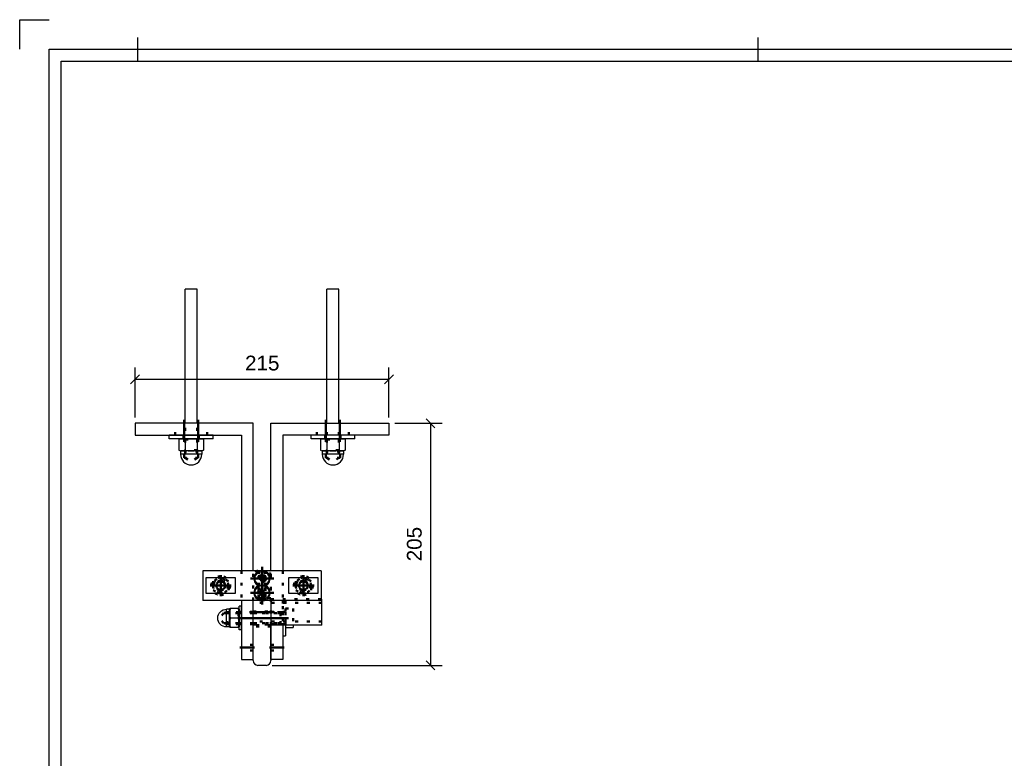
# Model space of a CAD drawing. Header units: millimetres. Extents: x -8 to 412, y -361 to -64.
# Tile 3 of 5: x -8 to 159, y -189 to -64. Entities that reach past the tile are written whole.
import ezdxf

# ---------------------------------------------------------------- set-up
doc = ezdxf.new("R2010")
doc.units = ezdxf.units.MM
doc.linetypes.add('DOT', pattern=[2, 0.5, -1.5])
doc.linetypes.add('STRICHPUNKT2', pattern=[18.5, 10, -4, 0.5, -4])
doc.layers.get('0').update_dxf_attribs({"linetype": 'CONTINUOUS'})
for name, color, linetype in [('DIM49', 4, 'CONTINUOUS'), ('LE_GREEN', 3, 'CONTINUOUS'), ('LE_RED', 1, 'CONTINUOUS'), ('TXT_DIM49', 2, 'CONTINUOUS')]:
    doc.layers.add(name, color=color, linetype=linetype)
doc.layers.add('LE_ALL', color=7, linetype='CONTINUOUS', lineweight=50)
doc.styles.add('ARIAL', font='arial.ttf')

# ---------------------------------------------------------------- blocks, each defined once
blk = doc.blocks.new('DINA3_00002', base_point=(405.05, -353.59))
for p, q in [((12.05, -70.59), (12.05, -66.59)), ((117.05, -66.59), (117.05, -70.59)), ((-0.95, -353.59), (-0.95, -70.59)), ((-0.95, -70.59), (405.05, -70.59))]:
    blk.add_line(p, q)
for points in [[(-7.95, -68.59), (-7.95, -63.59), (-2.95, -63.59)], [(-2.95, -355.59), (-2.95, -68.59), (407.05, -68.59)]]:
    blk.add_lwpolyline(points)
blk = doc.blocks.new('_ZBL0011_00001')
blk.add_blockref('DINA3_00002', (405.05, -353.59))
blk = doc.blocks.new('BALUSTER PROFIEL 80X15 R4_00101', base_point=(32.49, -161.55))
for p, q in [((31.59, -172.15), (31.59, -161.95)), ((34.59, -161.95), (34.59, -172.15)), ((33.79, -172.95), (32.39, -172.95))]:
    blk.add_line(p, q)
blk.add_lwpolyline([(34.59, -161.95), (31.59, -161.95)])
for centre, start, end in [((32.39, -172.15), 180, -90), ((33.79, -172.15), -90, 0)]:
    blk.add_arc(centre, 0.8, start, end)
at = {"layer": 'LE_ALL', "color": 3, "linetype": 'DOT'}
for p, q in [((32.49, -156.95), (32.49, -161.55)), ((33.69, -156.95), (33.69, -161.55)), ((32.49, -161.55), (31.59, -161.55)), ((33.67, -161.55), (33.25, -161.62)), ((34.59, -161.55), (33.69, -161.55)), ((31.59, -163.85), (34.59, -163.85)), ((31.59, -166.05), (34.59, -166.05)), ((34.59, -166.35), (31.59, -166.35))]:
    blk.add_line(p, q, dxfattribs=at)
blk.add_lwpolyline([(31.59, -161.95), (31.59, -157.75, -0.414214), (32.39, -156.95)], format="xyb", dxfattribs=at)
for points in [[(34.59, -157.75), (34.59, -161.95)], [(32.49, -161.55), (32.61, -161.57), (32.74, -161.6), (32.98, -161.62), (33.25, -161.62)]]:
    blk.add_lwpolyline(points, dxfattribs=at)
for centre, radius, start, end in [((33.09, -158.25), 0.6, 74.9299, -15.0701), ((33.79, -157.75), 0.8, 0, 90), ((33.09, -160.65), 0.6, 74.9299, -15.0701)]:
    blk.add_arc(centre, radius, start, end, dxfattribs=at)
blk = doc.blocks.new('_00103', base_point=(35.19, -163.95))
at = {"layer": 'LE_ALL', "color": 1, "linetype": 'STRICHPUNKT2'}
for p, q in [((33.09, -156.65), (33.09, -161.85)), ((33.09, -158.25), (32.19, -158.25)), ((33.09, -158.25), (33.09, -157.35)), ((33.09, -158.25), (33.99, -158.25)), ((33.09, -158.25), (33.09, -159.15)), ((33.09, -160.65), (33.09, -159.75)), ((33.09, -160.65), (32.19, -160.65)), ((33.09, -160.65), (33.99, -160.65)), ((33.09, -160.65), (33.09, -161.55)), ((35.19, -163.95), (30.99, -163.95)), ((35.14, -164.95), (31.04, -164.95)), ((35.14, -164.95), (31.04, -164.95)), ((35.14, -164.95), (31.04, -164.95)), ((35.14, -164.95), (31.04, -164.95))]:
    blk.add_line(p, q, dxfattribs=at)
blk = doc.blocks.new('_00102')
blk.add_blockref('_00103', (35.19, -163.95))
blk = doc.blocks.new('DIN 13-M6_00105', base_point=(33.59, -156.95))
at = {"layer": 'LE_ALL', "color": 3, "linetype": 'DOT'}
for p, q in [((32.49, -156.95), (32.49, -161.55)), ((32.59, -156.95), (32.59, -161.55)), ((33.59, -156.95), (33.59, -161.55)), ((33.69, -156.95), (33.69, -161.55)), ((33.67, -161.55), (33.25, -161.62))]:
    blk.add_line(p, q, dxfattribs=at)
for points in [[(32.49, -161.55), (32.53, -161.55), (32.64, -161.58), (32.76, -161.6), (32.99, -161.62), (33.25, -161.62)], [(32.59, -161.55), (32.63, -161.55), (32.76, -161.58), (32.87, -161.59), (33.11, -161.6), (33.44, -161.57), (33.59, -161.55)], [(33.59, -161.55), (33.56, -161.55), (33.43, -161.58), (33.31, -161.59), (33.08, -161.6), (32.74, -161.57), (32.59, -161.55)]]:
    blk.add_lwpolyline(points, dxfattribs=at)
blk = doc.blocks.new('DIN 13-M6_00104')
blk.add_blockref('DIN 13-M6_00105', (33.59, -156.95))
blk = doc.blocks.new('DIN 76-M6_00107', base_point=(33.59, -158.25))
at = {"layer": 'LE_ALL', "color": 3, "linetype": 'DOT'}
for centre in [(33.09, -158.25), (33.09, -160.65)]:
    blk.add_circle(centre, 0.5, dxfattribs=at)
for centre in [(33.09, -158.25), (33.09, -160.65)]:
    blk.add_arc(centre, 0.6, 74.9299, -15.0701, dxfattribs=at)
blk = doc.blocks.new('DIN 76-M6_00106')
blk.add_blockref('DIN 76-M6_00107', (33.59, -158.25))
blk = doc.blocks.new('BALUSTER PROFIEL 80X15 R4_00100')
for name, p in [('_00102', (0, 0)), ('BALUSTER PROFIEL 80X15 R4_00101', (32.49, -161.55)), ('DIN 13-M6_00104', (0, 0)), ('DIN 76-M6_00106', (0, 0))]:
    blk.add_blockref(name, p)
blk = doc.blocks.new('_D1', base_point=(30.21, -123))
at = {"layer": 'DIM49', "color": 1}
for p, q in [((11.59, -130.95), (11.59, -122.5)), ((54.59, -130.95), (54.59, -122.5)), ((12.34, -123.75), (10.84, -125.25)), ((11.59, -124.5), (54.59, -124.5)), ((53.84, -125.25), (55.34, -123.75))]:
    blk.add_line(p, q, dxfattribs=at)
at = {"layer": 'TXT_DIM49', "style": 'ARIAL'}
blk.add_text('215', height=2.5, dxfattribs=at).set_placement((30.21, -123))
blk = doc.blocks.new('Hoeklijn 200x100x10_00109', base_point=(22.29, -133.95))
for p, q in [((31.59, -156.95), (31.59, -131.95)), ((29.59, -161.95), (29.59, -171.95)), ((29.59, -171.95), (31.59, -171.95))]:
    blk.add_line(p, q)
for points in [[(31.59, -131.95), (11.59, -131.95), (11.59, -133.95), (29.59, -133.95)], [(29.59, -133.95), (29.59, -156.95)], [(31.59, -171.95), (31.59, -161.95)]]:
    blk.add_lwpolyline(points)
at = {"layer": 'LE_ALL', "color": 3, "linetype": 'DOT'}
for p, q in [((18.39, -133.95), (18.39, -131.95)), ((19.89, -131.95), (19.89, -133.95)), ((22.29, -133.95), (22.29, -131.95)), ((23.79, -133.95), (23.79, -131.95)), ((29.59, -156.95), (29.59, -161.95)), ((31.59, -161.95), (31.59, -156.95)), ((31.59, -163.9), (29.59, -163.9)), ((31.59, -166), (29.59, -166)), ((31.59, -169.45), (29.59, -169.45)), ((31.59, -170.45), (29.59, -170.45))]:
    blk.add_line(p, q, dxfattribs=at)
blk.add_blockref('_D1', (30.21, -123))
blk = doc.blocks.new('_00111', base_point=(22.29, -134.55))
at = {"layer": 'LE_ALL', "color": 1, "linetype": 'STRICHPUNKT2'}
for p, q in [((19.89, -134.55), (19.89, -131.35)), ((22.29, -134.55), (22.29, -131.35)), ((32.12, -164.95), (29.07, -164.95)), ((32.12, -164.95), (29.07, -164.95)), ((31.84, -169.95), (29.34, -169.95))]:
    blk.add_line(p, q, dxfattribs=at)
blk = doc.blocks.new('_00110')
blk.add_blockref('_00111', (22.29, -134.55))
blk = doc.blocks.new('Hoeklijn 200x100x10_00108')
for name, p in [('Hoeklijn 200x100x10_00109', (22.29, -133.95)), ('_00110', (0, 0))]:
    blk.add_blockref(name, p)
blk = doc.blocks.new('_D2', base_point=(60.12, -155.33))
at = {"layer": 'DIM49', "color": 1}
for p, q in [((62.37, -132.7), (60.87, -131.2)), ((55.59, -131.95), (63.62, -131.95)), ((61.62, -131.95), (61.62, -172.95)), ((34.79, -172.95), (63.62, -172.95)), ((60.87, -172.2), (62.37, -173.7))]:
    blk.add_line(p, q, dxfattribs=at)
at = {"layer": 'TXT_DIM49', "style": 'ARIAL'}
blk.add_text('205', height=2.5, rotation=90.0002, dxfattribs=at).set_placement((60.12, -155.33))
blk = doc.blocks.new('Hoeklijn 200x100x10_00113', base_point=(43.89, -131.95))
for p, q in [((34.59, -156.95), (34.59, -131.95)), ((36.59, -166.15), (36.59, -171.95)), ((36.59, -171.95), (34.59, -171.95))]:
    blk.add_line(p, q)
for points in [[(34.59, -131.95), (54.59, -131.95), (54.59, -133.95), (36.59, -133.95)], [(36.59, -133.95), (36.59, -156.95)], [(34.59, -171.95), (34.59, -166.15)]]:
    blk.add_lwpolyline(points)
at = {"layer": 'LE_ALL', "color": 3, "linetype": 'DOT'}
for p, q in [((42.39, -133.95), (42.39, -131.95)), ((43.89, -131.95), (43.89, -133.95)), ((46.29, -131.95), (46.29, -133.95)), ((47.79, -133.95), (47.79, -131.95)), ((34.59, -166.15), (34.59, -156.95)), ((36.59, -156.95), (36.59, -166.15)), ((34.59, -163.9), (36.59, -163.9)), ((34.59, -166), (36.59, -166)), ((34.59, -169.45), (36.59, -169.45)), ((34.59, -170.45), (36.59, -170.45))]:
    blk.add_line(p, q, dxfattribs=at)
blk.add_blockref('_D2', (60.12, -155.33))
blk = doc.blocks.new('_00115', base_point=(43.89, -134.55))
at = {"layer": 'LE_ALL', "color": 1, "linetype": 'STRICHPUNKT2'}
for p, q in [((43.89, -134.55), (43.89, -131.35)), ((46.29, -134.55), (46.29, -131.35)), ((34.07, -164.95), (37.12, -164.95)), ((34.07, -164.95), (37.12, -164.95)), ((34.34, -169.95), (36.84, -169.95))]:
    blk.add_line(p, q, dxfattribs=at)
blk = doc.blocks.new('_00114')
blk.add_blockref('_00115', (43.89, -134.55))
blk = doc.blocks.new('Hoeklijn 200x100x10_00112')
for name, p in [('_00114', (0, 0)), ('Hoeklijn 200x100x10_00113', (43.89, -131.95))]:
    blk.add_blockref(name, p)
blk = doc.blocks.new('Precisie buis 22x3_00117', base_point=(43.19, -162.35))
for p, q in [((43.19, -161.75), (43.09, -161.75)), ((43.19, -166.15), (43.19, -161.75)), ((43.19, -166.15), (34.59, -166.15))]:
    blk.add_line(p, q)
at = {"layer": 'LE_ALL', "color": 3, "linetype": 'DOT'}
for p, q in [((43.09, -161.75), (31.59, -161.75)), ((43.19, -162.35), (31.59, -162.35)), ((43.19, -165.55), (31.59, -165.55)), ((34.59, -166.15), (31.59, -166.15))]:
    blk.add_line(p, q, dxfattribs=at)
blk = doc.blocks.new('Precisie buis 22x3_00116')
blk.add_blockref('Precisie buis 22x3_00117', (43.19, -162.35))
blk = doc.blocks.new('153.1.100 100 x 5 50 x 47 PM6_00119', base_point=(26.09, -158.25))
for p, q in [((23.09, -156.95), (23.09, -161.95)), ((32.66, -156.95), (23.09, -156.95)), ((43.09, -156.95), (33.52, -156.95)), ((43.09, -156.95), (43.09, -161.95)), ((32.66, -161.95), (23.09, -161.95))]:
    blk.add_line(p, q)
for points in [[(33.52, -156.95), (32.66, -156.95, 0.654123), (32.43, -159.45), (33.75, -159.45)], [(43.09, -161.95), (33.52, -161.95, 0.654123), (33.75, -159.45, 0.654123), (33.52, -156.95)], [(32.43, -159.45, 0.654123), (32.66, -161.95), (33.52, -161.95)]]:
    blk.add_lwpolyline(points, format="xyb")
at = {"layer": 'LE_ALL', "color": 3, "linetype": 'DOT'}
for centre, radius in [((26.09, -159.45), 1.2), ((33.09, -158.25), 0.66), ((40.09, -159.45), 1.2), ((33.09, -160.65), 0.66)]:
    blk.add_circle(centre, radius, dxfattribs=at)
blk = doc.blocks.new('_00121', base_point=(40.09, -159.45))
at = {"layer": 'LE_ALL', "color": 1, "linetype": 'STRICHPUNKT2'}
for p, q in [((33.09, -158.25), (33.09, -156.28)), ((26.09, -159.45), (26.09, -157.65)), ((26.09, -159.45), (26.09, -157.65)), ((33.09, -158.25), (31.12, -158.25)), ((33.09, -158.25), (31.83, -158.25)), ((33.09, -158.25), (33.09, -156.99)), ((33.09, -158.25), (35.06, -158.25)), ((33.09, -158.25), (33.09, -160.22)), ((33.09, -158.25), (34.35, -158.25)), ((33.09, -158.25), (33.09, -159.51)), ((40.09, -159.45), (40.09, -157.65)), ((40.09, -159.45), (40.09, -157.65)), ((26.09, -159.45), (24.29, -159.45)), ((26.09, -159.45), (24.29, -159.45)), ((26.09, -159.45), (27.89, -159.45)), ((26.09, -159.45), (26.09, -161.25)), ((26.09, -159.45), (27.89, -159.45)), ((26.09, -159.45), (26.09, -161.25)), ((33.09, -160.65), (33.09, -158.68)), ((33.09, -160.65), (33.09, -159.39)), ((40.09, -159.45), (38.29, -159.45)), ((40.09, -159.45), (38.29, -159.45)), ((40.09, -159.45), (41.89, -159.45)), ((40.09, -159.45), (40.09, -161.25)), ((40.09, -159.45), (41.89, -159.45)), ((40.09, -159.45), (40.09, -161.25)), ((33.09, -160.65), (31.12, -160.65)), ((33.09, -160.65), (31.83, -160.65)), ((33.09, -160.65), (35.06, -160.65)), ((33.09, -160.65), (33.09, -162.62)), ((33.09, -160.65), (34.35, -160.65)), ((33.09, -160.65), (33.09, -161.91))]:
    blk.add_line(p, q, dxfattribs=at)
blk = doc.blocks.new('_00120')
blk.add_blockref('_00121', (40.09, -159.45))
blk = doc.blocks.new('153.1.100 100 x 5 50 x 47 PM6_00118')
for name, p in [('_00120', (0, 0)), ('153.1.100 100 x 5 50 x 47 PM6_00119', (26.09, -158.25))]:
    blk.add_blockref(name, p)
blk = doc.blocks.new('Carrosseriering (ISO 7093)-M10_00125', base_point=(37.09, -163.9))
blk.add_line((36.59, -167.95), (37.09, -167.95))
at = {"layer": 'LE_ALL', "color": 3, "linetype": 'DOT'}
for p, q in [((36.59, -161.95), (36.59, -166.15)), ((36.59, -161.95), (37.09, -161.95)), ((37.09, -161.95), (37.09, -166.15)), ((37.09, -163.9), (36.59, -163.9)), ((37.09, -166), (36.59, -166))]:
    blk.add_line(p, q, dxfattribs=at)
at = {"layer": 'LE_GREEN'}
for p, q in [((36.59, -166.15), (36.59, -167.95)), ((37.09, -166.15), (37.09, -167.95))]:
    blk.add_line(p, q, dxfattribs=at)
blk = doc.blocks.new('Carrosseriering (ISO 7093)-M10_00124')
blk.add_blockref('Carrosseriering (ISO 7093)-M10_00125', (37.09, -163.9))
blk = doc.blocks.new('Sluitring (DIN 125)-M10_00127', base_point=(29.19, -166))
for p, q in [((29.59, -162.95), (29.19, -162.95)), ((29.59, -166.95), (29.19, -166.95))]:
    blk.add_line(p, q)
at = {"layer": 'LE_ALL', "color": 3, "linetype": 'DOT'}
for p, q in [((29.19, -163.9), (29.59, -163.9)), ((29.19, -166), (29.59, -166))]:
    blk.add_line(p, q, dxfattribs=at)
at = {"layer": 'LE_GREEN'}
for p, q in [((29.19, -166.95), (29.19, -162.95)), ((29.59, -166.95), (29.59, -162.95))]:
    blk.add_line(p, q, dxfattribs=at)
blk = doc.blocks.new('Sluitring (DIN 125)-M10_00126')
blk.add_blockref('Sluitring (DIN 125)-M10_00127', (29.19, -166))
blk = doc.blocks.new('Hoge dopmoer (DIN 1587)-M10_00129', base_point=(27.19, -165.95))
for p, q in [((27.62, -163.35), (27.59, -163.45)), ((27.62, -163.35), (27.69, -163.35)), ((29.1, -163.35), (27.69, -163.35)), ((27.09, -166.45), (27.09, -163.45)), ((27.59, -163.45), (27.09, -163.45)), ((27.59, -166.45), (27.59, -163.45)), ((27.62, -166.55), (27.59, -166.45)), ((27.69, -166.55), (27.62, -166.55)), ((29.17, -166.55), (29.19, -166.45))]:
    blk.add_line(p, q)
for points in [[(27.69, -163.35), (27.64, -163.76), (27.62, -164.15), (27.64, -164.53), (27.69, -164.95)], [(29.1, -163.35), (29.17, -163.35), (29.19, -163.45), (29.19, -166.45)], [(29.1, -164.95), (29.15, -164.53), (29.17, -164.15), (29.15, -163.76), (29.1, -163.35)], [(27.69, -164.95), (27.64, -165.36), (27.62, -165.75), (27.64, -166.13), (27.69, -166.55)], [(29.1, -166.55), (29.15, -166.13), (29.17, -165.75), (29.15, -165.36), (29.1, -164.95), (27.69, -164.95)], [(29.17, -166.55), (29.1, -166.55), (27.69, -166.55)]]:
    blk.add_lwpolyline(points)
blk.add_lwpolyline([(27.59, -166.45), (27.09, -166.45, -1), (27.09, -163.45)], format="xyb")
at = {"layer": 'LE_ALL', "color": 3, "linetype": 'DOT'}
for p, q in [((26.59, -165.8), (25.99, -164.95)), ((27.19, -165.95), (27.19, -163.95)), ((29.19, -163.95), (27.19, -163.95)), ((27.19, -165.95), (26.59, -165.8)), ((29.19, -165.95), (27.19, -165.95))]:
    blk.add_line(p, q, dxfattribs=at)
blk.add_lwpolyline([(27.19, -163.95), (26.59, -164.1), (25.99, -164.95)], dxfattribs=at)
blk = doc.blocks.new('GEWINDE_00131', base_point=(29.19, -163.95))
at = {"layer": 'LE_ALL', "color": 3, "linetype": 'DOT'}
for p, q in [((27.19, -163.95), (26.59, -164.1)), ((29.11, -164.1), (26.59, -164.1)), ((27.19, -165.95), (27.19, -163.95)), ((29.19, -163.95), (27.19, -163.95)), ((29.19, -163.95), (29.11, -164.1)), ((29.11, -164.1), (29.11, -165.8))]:
    blk.add_line(p, q, dxfattribs=at)
for points in [[(29.19, -165.95), (29.11, -165.8), (26.59, -165.8)], [(29.19, -165.95), (27.19, -165.95), (26.59, -165.8)]]:
    blk.add_lwpolyline(points, dxfattribs=at)
blk = doc.blocks.new('GEWINDE_00130')
blk.add_blockref('GEWINDE_00131', (29.19, -163.95))
blk = doc.blocks.new('Hoge dopmoer (DIN 1587)-M10_00128')
for name, p in [('Hoge dopmoer (DIN 1587)-M10_00129', (27.19, -165.95)), ('GEWINDE_00130', (0, 0))]:
    blk.add_blockref(name, p)
blk = doc.blocks.new('Zeskant tapbout-M10x50 (DIN 933)_00133', base_point=(36.19, -164.1))
for p, q in [((37.09, -166.15), (37.09, -166.55)), ((37.09, -166.55), (38.37, -166.55)), ((38.37, -166.15), (38.37, -166.55))]:
    blk.add_line(p, q)
at = {"layer": 'LE_ALL', "color": 3, "linetype": 'DOT'}
for p, q in [((37.09, -163.35), (37.09, -164.95)), ((27.09, -164.1), (36.19, -164.1)), ((36.19, -164.1), (36.19, -165.8)), ((37.09, -165.95), (37.09, -163.95)), ((37.09, -164.95), (38.37, -164.95)), ((37.09, -164.95), (37.09, -166.15)), ((38.37, -164.95), (38.37, -166.15)), ((27.09, -165.8), (36.19, -165.8)), ((36.19, -165.95), (37.09, -165.95))]:
    blk.add_line(p, q, dxfattribs=at)
for points in [[(37.09, -163.35), (38.37, -163.35), (38.37, -164.95)], [(36.19, -165.95), (36.19, -163.95), (37.09, -163.95)]]:
    blk.add_lwpolyline(points, dxfattribs=at)
blk = doc.blocks.new('GEWINDE_00135', base_point=(29.59, -164.1))
at = {"layer": 'LE_ALL', "color": 3, "linetype": 'DOT'}
for p, q in [((29.59, -163.95), (27.09, -163.95)), ((29.59, -164.1), (27.09, -164.1)), ((36.19, -163.95), (36.19, -165.95)), ((29.59, -165.8), (27.09, -165.8)), ((29.59, -165.95), (27.09, -165.95))]:
    blk.add_line(p, q, dxfattribs=at)
for points in [[(36.19, -163.95), (31.59, -163.95), (29.59, -163.95)], [(36.19, -164.1), (31.59, -164.1), (29.59, -164.1)], [(36.19, -165.8), (31.59, -165.8), (29.59, -165.8)], [(36.19, -165.95), (31.59, -165.95), (29.59, -165.95)]]:
    blk.add_lwpolyline(points, dxfattribs=at)
blk = doc.blocks.new('GEWINDE_00134')
blk.add_blockref('GEWINDE_00135', (29.59, -164.1))
blk = doc.blocks.new('Zeskant tapbout-M10x50 (DIN 933)_00132')
for name, p in [('Zeskant tapbout-M10x50 (DIN 933)_00133', (36.19, -164.1)), ('GEWINDE_00134', (0, 0))]:
    blk.add_blockref(name, p)
blk = doc.blocks.new('Montage hoeklijn aan baluster_00123')
for name in ['Hoge dopmoer (DIN 1587)-M10_00128', 'Zeskant tapbout-M10x50 (DIN 933)_00132', 'Sluitring (DIN 125)-M10_00126', 'Carrosseriering (ISO 7093)-M10_00124']:
    blk.add_blockref(name, (0, 0))
blk = doc.blocks.new('Carrosseriering M12 (ISO 7093 _ DIN 9021)_00138', base_point=(46.39, -133.95))
for p, q in [((48.79, -133.95), (41.39, -133.95)), ((41.39, -134.61), (41.39, -133.95)), ((48.79, -134.61), (41.39, -134.61)), ((48.79, -134.61), (48.79, -133.95))]:
    blk.add_line(p, q)
at = {"layer": 'LE_ALL', "color": 3, "linetype": 'DOT'}
for p, q in [((43.79, -133.95), (43.79, -134.61)), ((46.39, -133.95), (46.39, -134.61))]:
    blk.add_line(p, q, dxfattribs=at)
blk = doc.blocks.new('Carrosseriering M12 (ISO 7093 _ DIN 9021)_00137')
blk.add_blockref('Carrosseriering M12 (ISO 7093 _ DIN 9021)_00138', (46.39, -133.95))
blk = doc.blocks.new('Hoge dopmoer (DIN 1587)-M12_00140', base_point=(46.3, -136.71))
for p, q in [((45.09, -134.61), (46.65, -134.61)), ((46.13, -134.68), (46.13, -136.53)), ((46.65, -134.61), (46.89, -134.61)), ((47.17, -134.68), (46.89, -134.61)), ((47.17, -134.68), (47.17, -136.53)), ((43.01, -136.53), (43.29, -136.61)), ((43.53, -136.61), (43.29, -136.61)), ((43.29, -136.61), (43.29, -137.21)), ((45.09, -136.61), (43.53, -136.61)), ((46.65, -136.61), (45.09, -136.61)), ((46.89, -136.61), (46.65, -136.61)), ((47.17, -136.53), (46.89, -136.61))]:
    blk.add_line(p, q)
for points in [[(43.53, -134.61), (43.28, -134.62), (43.01, -134.68), (43.01, -136.53)], [(43.01, -134.68), (43.29, -134.61), (43.53, -134.61)], [(44.05, -134.68), (43.78, -134.62), (43.53, -134.61), (45.09, -134.61)], [(46.13, -134.68), (45.59, -134.62), (45.09, -134.61), (44.59, -134.62), (44.05, -134.68), (44.05, -136.53), (44.59, -136.59), (45.09, -136.61), (45.59, -136.59), (46.13, -136.53)], [(46.65, -134.61), (46.4, -134.62), (46.13, -134.68)], [(47.17, -134.68), (46.9, -134.62), (46.65, -134.61)], [(43.01, -136.53), (43.28, -136.59), (43.53, -136.61)], [(46.89, -136.61), (46.89, -137.21), (43.29, -137.21)], [(43.53, -136.61), (43.78, -136.59), (44.05, -136.53)], [(46.13, -136.53), (46.4, -136.59), (46.65, -136.61)], [(46.65, -136.61), (46.9, -136.59), (47.17, -136.53)]]:
    blk.add_lwpolyline(points)
blk.add_arc((45.09, -137.21), 1.8, 180, 0)
at = {"layer": 'LE_ALL', "color": 3, "linetype": 'DOT'}
for p, q in [((43.89, -134.61), (43.89, -136.71)), ((46.29, -134.61), (46.29, -136.71)), ((46.3, -136.71), (43.88, -136.71)), ((43.88, -137.81), (43.88, -136.71)), ((46.3, -137.81), (46.3, -136.71)), ((46.3, -137.81), (43.88, -137.81)), ((44.07, -137.81), (45.09, -138.41)), ((46.11, -137.81), (45.09, -138.41))]:
    blk.add_line(p, q, dxfattribs=at)
blk = doc.blocks.new('GEWINDE_00142', base_point=(46.29, -136.71))
at = {"layer": 'LE_ALL', "color": 3, "linetype": 'DOT'}
for p, q in [((43.89, -134.61), (44.07, -134.71)), ((43.89, -134.61), (43.89, -136.71)), ((44.07, -134.71), (44.07, -136.53)), ((44.07, -134.71), (46.11, -134.71)), ((46.29, -134.61), (46.11, -134.71)), ((46.11, -134.71), (46.11, -136.53)), ((46.29, -134.61), (46.29, -136.71)), ((43.89, -136.71), (44.07, -136.53)), ((46.11, -136.53), (44.07, -136.53)), ((46.29, -136.71), (46.11, -136.53))]:
    blk.add_line(p, q, dxfattribs=at)
blk = doc.blocks.new('GEWINDE_00141')
blk.add_blockref('GEWINDE_00142', (46.29, -136.71))
blk = doc.blocks.new('Hoge dopmoer (DIN 1587)-M12_00139')
for name, p in [('Hoge dopmoer (DIN 1587)-M12_00140', (46.3, -136.71)), ('GEWINDE_00141', (0, 0))]:
    blk.add_blockref(name, p)
blk = doc.blocks.new('Draadstang-M12x140_00144', base_point=(46.11, -109.21))
for p, q in [((46.11, -109.21), (44.07, -109.21)), ((44.07, -131.95), (44.07, -109.21)), ((46.11, -131.95), (46.11, -109.21))]:
    blk.add_line(p, q)
at = {"layer": 'LE_ALL', "color": 3, "linetype": 'DOT'}
for points in [[(44.07, -137.21), (44.07, -133.95), (44.07, -131.95)], [(46.11, -137.21), (46.11, -133.95), (46.11, -131.95)]]:
    blk.add_lwpolyline(points, dxfattribs=at)
blk = doc.blocks.new('Draadstang-M12x140_00143')
blk.add_blockref('Draadstang-M12x140_00144', (46.11, -109.21))
blk = doc.blocks.new('Montage baluster_00136')
for name in ['Draadstang-M12x140_00143', 'Carrosseriering M12 (ISO 7093 _ DIN 9021)_00137', 'Hoge dopmoer (DIN 1587)-M12_00139']:
    blk.add_blockref(name, (0, 0))
blk = doc.blocks.new('Carrosseriering M12 (ISO 7093 _ DIN 9021)_00147', base_point=(22.39, -133.95))
for p, q in [((24.79, -133.95), (17.39, -133.95)), ((17.39, -134.61), (17.39, -133.95)), ((24.79, -134.61), (17.39, -134.61)), ((24.79, -134.61), (24.79, -133.95))]:
    blk.add_line(p, q)
at = {"layer": 'LE_ALL', "color": 3, "linetype": 'DOT'}
for p, q in [((19.79, -133.95), (19.79, -134.61)), ((22.39, -133.95), (22.39, -134.61))]:
    blk.add_line(p, q, dxfattribs=at)
blk = doc.blocks.new('Carrosseriering M12 (ISO 7093 _ DIN 9021)_00146')
blk.add_blockref('Carrosseriering M12 (ISO 7093 _ DIN 9021)_00147', (22.39, -133.95))
blk = doc.blocks.new('Hoge dopmoer (DIN 1587)-M12_00149', base_point=(22.3, -136.71))
for p, q in [((21.09, -134.61), (22.65, -134.61)), ((22.13, -134.68), (22.13, -136.53)), ((22.65, -134.61), (22.89, -134.61)), ((23.17, -134.68), (22.89, -134.61)), ((23.17, -134.68), (23.17, -136.53)), ((19.01, -136.53), (19.29, -136.61)), ((19.53, -136.61), (19.29, -136.61)), ((19.29, -136.61), (19.29, -137.21)), ((21.09, -136.61), (19.53, -136.61)), ((22.65, -136.61), (21.09, -136.61)), ((22.89, -136.61), (22.65, -136.61)), ((23.17, -136.53), (22.89, -136.61))]:
    blk.add_line(p, q)
for points in [[(19.53, -134.61), (19.28, -134.62), (19.01, -134.68), (19.01, -136.53)], [(19.01, -134.68), (19.29, -134.61), (19.53, -134.61)], [(20.05, -134.68), (19.78, -134.62), (19.53, -134.61), (21.09, -134.61)], [(22.13, -134.68), (21.59, -134.62), (21.09, -134.61), (20.59, -134.62), (20.05, -134.68), (20.05, -136.53), (20.59, -136.59), (21.09, -136.61), (21.59, -136.59), (22.13, -136.53)], [(22.65, -134.61), (22.4, -134.62), (22.13, -134.68)], [(23.17, -134.68), (22.9, -134.62), (22.65, -134.61)], [(19.01, -136.53), (19.28, -136.59), (19.53, -136.61)], [(22.89, -136.61), (22.89, -137.21), (19.29, -137.21)], [(19.53, -136.61), (19.78, -136.59), (20.05, -136.53)], [(22.13, -136.53), (22.4, -136.59), (22.65, -136.61)], [(22.65, -136.61), (22.9, -136.59), (23.17, -136.53)]]:
    blk.add_lwpolyline(points)
blk.add_arc((21.09, -137.21), 1.8, 180, 0)
at = {"layer": 'LE_ALL', "color": 3, "linetype": 'DOT'}
for p, q in [((19.89, -134.61), (19.89, -136.71)), ((22.29, -134.61), (22.29, -136.71)), ((22.3, -136.71), (19.88, -136.71)), ((19.88, -137.81), (19.88, -136.71)), ((22.3, -137.81), (22.3, -136.71)), ((22.3, -137.81), (19.88, -137.81)), ((20.07, -137.81), (21.09, -138.41)), ((22.11, -137.81), (21.09, -138.41))]:
    blk.add_line(p, q, dxfattribs=at)
blk = doc.blocks.new('GEWINDE_00151', base_point=(22.29, -136.71))
at = {"layer": 'LE_ALL', "color": 3, "linetype": 'DOT'}
for p, q in [((19.89, -134.61), (20.07, -134.71)), ((19.89, -134.61), (19.89, -136.71)), ((20.07, -134.71), (20.07, -136.53)), ((20.07, -134.71), (22.11, -134.71)), ((22.29, -134.61), (22.11, -134.71)), ((22.11, -134.71), (22.11, -136.53)), ((22.29, -134.61), (22.29, -136.71)), ((19.89, -136.71), (20.07, -136.53)), ((22.11, -136.53), (20.07, -136.53)), ((22.29, -136.71), (22.11, -136.53))]:
    blk.add_line(p, q, dxfattribs=at)
blk = doc.blocks.new('GEWINDE_00150')
blk.add_blockref('GEWINDE_00151', (22.29, -136.71))
blk = doc.blocks.new('Hoge dopmoer (DIN 1587)-M12_00148')
for name, p in [('Hoge dopmoer (DIN 1587)-M12_00149', (22.3, -136.71)), ('GEWINDE_00150', (0, 0))]:
    blk.add_blockref(name, p)
blk = doc.blocks.new('Draadstang-M12x140_00153', base_point=(22.11, -109.21))
for p, q in [((22.11, -109.21), (20.07, -109.21)), ((20.07, -131.95), (20.07, -109.21)), ((22.11, -131.95), (22.11, -109.21))]:
    blk.add_line(p, q)
at = {"layer": 'LE_ALL', "color": 3, "linetype": 'DOT'}
for p, q in [((20.07, -137.21), (20.07, -131.95)), ((22.11, -137.21), (22.11, -131.95))]:
    blk.add_line(p, q, dxfattribs=at)
blk = doc.blocks.new('Draadstang-M12x140_00152')
blk.add_blockref('Draadstang-M12x140_00153', (22.11, -109.21))
blk = doc.blocks.new('Montage baluster_00145')
for name in ['Draadstang-M12x140_00152', 'Carrosseriering M12 (ISO 7093 _ DIN 9021)_00146', 'Hoge dopmoer (DIN 1587)-M12_00148']:
    blk.add_blockref(name, (0, 0))
blk = doc.blocks.new('Stelschroef (DIN 913 - ISO 4026)-M6x20_00156', base_point=(32.75, -158.45))
at = {"layer": 'LE_ALL', "color": 3, "linetype": 'DOT'}
for p, q in [((32.75, -158.45), (32.75, -157.75)), ((32.92, -158.45), (32.92, -157.75)), ((33.27, -158.45), (33.27, -157.75)), ((33.44, -158.45), (33.44, -157.75)), ((33.59, -157.75), (33.59, -161.65)), ((32.59, -161.65), (33.59, -161.65)), ((33.59, -161.65), (33.49, -161.75))]:
    blk.add_line(p, q, dxfattribs=at)
for points in [[(33.59, -157.75), (32.59, -157.75), (32.59, -161.65), (32.69, -161.75), (33.49, -161.75)], [(32.75, -158.45), (32.92, -158.45), (33.27, -158.45), (33.44, -158.45)]]:
    blk.add_lwpolyline(points, dxfattribs=at)
blk = doc.blocks.new('GEWINDE_00158', base_point=(33.59, -157.75))
at = {"layer": 'LE_ALL', "color": 3, "linetype": 'DOT'}
for p, q in [((32.49, -157.85), (32.59, -157.75)), ((32.49, -157.85), (33.69, -157.85)), ((32.59, -157.75), (32.59, -161.65)), ((33.59, -157.75), (32.59, -157.75)), ((33.59, -157.75), (33.59, -161.65)), ((33.69, -157.85), (33.59, -157.75)), ((33.69, -157.85), (33.69, -161.55)), ((32.49, -161.55), (33.69, -161.55)), ((33.69, -161.55), (33.59, -161.65))]:
    blk.add_line(p, q, dxfattribs=at)
blk.add_lwpolyline([(32.49, -157.85), (32.49, -161.55), (32.59, -161.65), (33.59, -161.65)], dxfattribs=at)
blk = doc.blocks.new('GEWINDE_00157')
blk.add_blockref('GEWINDE_00158', (33.59, -157.75))
blk = doc.blocks.new('Stelschroef (DIN 913 - ISO 4026)-M6x20_00155')
for name, p in [('GEWINDE_00157', (0, 0)), ('Stelschroef (DIN 913 - ISO 4026)-M6x20_00156', (32.75, -158.45))]:
    blk.add_blockref(name, p)
blk = doc.blocks.new('Montage sierregel_00154')
blk.add_blockref('Stelschroef (DIN 913 - ISO 4026)-M6x20_00155', (0, 0))
blk = doc.blocks.new('Verzonken kopbout (DIN 7991_ISO 10642)-M6x20_00161', base_point=(33.32, -157.85))
blk.add_lwpolyline([(33.32, -157.85), (32.86, -157.85), (32.63, -158.25), (32.86, -158.65), (33.32, -158.65), (33.55, -158.25)], close=True)
blk.add_circle((33.09, -158.25), 1.2)
blk = doc.blocks.new('Verzonken kopbout (DIN 7991_ISO 10642)-M6x20_00160')
blk.add_blockref('Verzonken kopbout (DIN 7991_ISO 10642)-M6x20_00161', (33.32, -157.85))
blk = doc.blocks.new('Verzonken kopbout (DIN 7991_ISO 10642)-M6x20_00163', base_point=(33.32, -160.25))
blk.add_lwpolyline([(33.32, -160.25), (32.86, -160.25), (32.63, -160.65), (32.86, -161.05), (33.32, -161.05), (33.55, -160.65)], close=True)
blk.add_circle((33.09, -160.65), 1.2)
blk = doc.blocks.new('Verzonken kopbout (DIN 7991_ISO 10642)-M6x20_00162')
blk.add_blockref('Verzonken kopbout (DIN 7991_ISO 10642)-M6x20_00163', (33.32, -160.25))
blk = doc.blocks.new('Montage strip op baluster_00159')
for name in ['Verzonken kopbout (DIN 7991_ISO 10642)-M6x20_00160', 'Verzonken kopbout (DIN 7991_ISO 10642)-M6x20_00162']:
    blk.add_blockref(name, (0, 0))
blk = doc.blocks.new('1011-2 Moerblok M8 SMALL_00166', base_point=(26.3, -158.67))
blk.add_lwpolyline([(28.59, -158.15), (23.59, -158.15), (23.59, -160.75), (28.59, -160.75)], close=True)
at = {"layer": 'LE_ALL', "color": 3, "linetype": 'DOT'}
blk.add_lwpolyline([(26.3, -158.67, 0.06585), (26.09, -158.65, 2.026238), (26.86, -159.65)], format="xyb", dxfattribs=at)
blk = doc.blocks.new('DIN 13-M8_00168', base_point=(26.27, -158.79))
blk.add_arc((26.09, -159.45), 0.68, -15.0701, 74.9299)
blk = doc.blocks.new('DIN 13-M8_00167')
blk.add_blockref('DIN 13-M8_00168', (26.27, -158.79))
blk = doc.blocks.new('_00170', base_point=(26.09, -159.45))
at = {"layer": 'LE_ALL', "color": 1, "linetype": 'STRICHPUNKT2'}
for q in [(26.09, -158.25), (26.09, -158.25), (24.89, -159.45), (24.89, -159.45), (27.29, -159.45), (26.09, -160.65), (27.29, -159.45), (26.09, -160.65)]:
    blk.add_line((26.09, -159.45), q, dxfattribs=at)
blk = doc.blocks.new('_00169')
blk.add_blockref('_00170', (26.09, -159.45))
blk = doc.blocks.new('1011-2 Moerblok M8 SMALL_00165')
for name, p in [('1011-2 Moerblok M8 SMALL_00166', (26.3, -158.67)), ('_00169', (0, 0)), ('DIN 13-M8_00167', (0, 0))]:
    blk.add_blockref(name, p)
blk = doc.blocks.new('Sluitring (DIN 125)-M8_00172', base_point=(26.09, -160.29))
at = {"layer": 'LE_ALL', "color": 3, "linetype": 'DOT'}
for points in [[(26.09, -157.85, -1), (26.09, -161.05, -1)], [(26.09, -160.29, -1), (26.09, -158.61, -1)]]:
    blk.add_lwpolyline(points, format="xyb", close=True, dxfattribs=at)
blk = doc.blocks.new('Sluitring (DIN 125)-M8_00171')
blk.add_blockref('Sluitring (DIN 125)-M8_00172', (26.09, -160.29))
blk = doc.blocks.new('Zeskant tapbout-M8x16 (DIN 933)_00174', base_point=(27.39, -159.45))
blk.add_lwpolyline([(26.09, -160.13, -1), (26.09, -158.77, -1)], format="xyb", close=True)
at = {"layer": 'LE_ALL', "color": 3, "linetype": 'DOT'}
blk.add_lwpolyline([(27.39, -158.7), (26.09, -157.95), (24.79, -158.7), (24.79, -160.2), (26.09, -160.95), (27.39, -160.2)], close=True, dxfattribs=at)
for start, end in [(120, 180), (60, 120), (0, 60), (180, -120), (-60, 0), (-120, -60)]:
    blk.add_arc((26.09, -159.45), 1.3, start, end, dxfattribs=at)
blk = doc.blocks.new('GEWINDE_00176', base_point=(26.09, -158.65))
blk.add_lwpolyline([(26.09, -158.65, -1), (26.09, -160.25, -1)], format="xyb", close=True)
at = {"layer": 'LE_RED'}
blk.add_lwpolyline([(26.09, -160.13, -1), (26.09, -158.77, -0.06585), (26.27, -158.79)], format="xyb", dxfattribs=at)
blk.add_arc((26.09, -159.45), 0.68, -90, -15.0701, dxfattribs=at)
blk = doc.blocks.new('GEWINDE_00175')
blk.add_blockref('GEWINDE_00176', (26.09, -158.65))
blk = doc.blocks.new('Zeskant tapbout-M8x16 (DIN 933)_00173')
for name, p in [('Zeskant tapbout-M8x16 (DIN 933)_00174', (27.39, -159.45)), ('GEWINDE_00175', (0, 0))]:
    blk.add_blockref(name, p)
blk = doc.blocks.new('Montage handregel_00164')
for name in ['1011-2 Moerblok M8 SMALL_00165', 'Sluitring (DIN 125)-M8_00171', 'Zeskant tapbout-M8x16 (DIN 933)_00173']:
    blk.add_blockref(name, (0, 0))
blk = doc.blocks.new('1011-2 Moerblok M8 SMALL_00179', base_point=(40.3, -158.67))
blk.add_lwpolyline([(42.59, -158.15), (37.59, -158.15), (37.59, -160.75), (42.59, -160.75)], close=True)
at = {"layer": 'LE_ALL', "color": 3, "linetype": 'DOT'}
blk.add_lwpolyline([(40.3, -158.67, 0.06585), (40.09, -158.65, 2.026238), (40.86, -159.65)], format="xyb", dxfattribs=at)
blk = doc.blocks.new('DIN 13-M8_00181', base_point=(40.27, -158.79))
blk.add_arc((40.09, -159.45), 0.68, -15.0701, 74.9299)
blk = doc.blocks.new('DIN 13-M8_00180')
blk.add_blockref('DIN 13-M8_00181', (40.27, -158.79))
blk = doc.blocks.new('_00183', base_point=(40.09, -159.45))
at = {"layer": 'LE_ALL', "color": 1, "linetype": 'STRICHPUNKT2'}
for q in [(40.09, -158.25), (40.09, -158.25), (38.89, -159.45), (38.89, -159.45), (41.29, -159.45), (40.09, -160.65), (41.29, -159.45), (40.09, -160.65)]:
    blk.add_line((40.09, -159.45), q, dxfattribs=at)
blk = doc.blocks.new('_00182')
blk.add_blockref('_00183', (40.09, -159.45))
blk = doc.blocks.new('1011-2 Moerblok M8 SMALL_00178')
for name, p in [('1011-2 Moerblok M8 SMALL_00179', (40.3, -158.67)), ('_00182', (0, 0)), ('DIN 13-M8_00180', (0, 0))]:
    blk.add_blockref(name, p)
blk = doc.blocks.new('Sluitring (DIN 125)-M8_00185', base_point=(40.09, -160.29))
at = {"layer": 'LE_ALL', "color": 3, "linetype": 'DOT'}
for points in [[(40.09, -157.85, -1), (40.09, -161.05, -1)], [(40.09, -160.29, -1), (40.09, -158.61, -1)]]:
    blk.add_lwpolyline(points, format="xyb", close=True, dxfattribs=at)
blk = doc.blocks.new('Sluitring (DIN 125)-M8_00184')
blk.add_blockref('Sluitring (DIN 125)-M8_00185', (40.09, -160.29))
blk = doc.blocks.new('Zeskant tapbout-M8x16 (DIN 933)_00187', base_point=(41.39, -159.45))
blk.add_lwpolyline([(40.09, -160.13, -1), (40.09, -158.77, -1)], format="xyb", close=True)
at = {"layer": 'LE_ALL', "color": 3, "linetype": 'DOT'}
blk.add_lwpolyline([(41.39, -158.7), (40.09, -157.95), (38.79, -158.7), (38.79, -160.2), (40.09, -160.95), (41.39, -160.2)], close=True, dxfattribs=at)
for start, end in [(120, 180), (60, 120), (0, 60), (180, -120), (-60, 0), (-120, -60)]:
    blk.add_arc((40.09, -159.45), 1.3, start, end, dxfattribs=at)
blk = doc.blocks.new('GEWINDE_00189', base_point=(40.09, -158.65))
blk.add_lwpolyline([(40.09, -158.65, -1), (40.09, -160.25, -1)], format="xyb", close=True)
at = {"layer": 'LE_RED'}
blk.add_lwpolyline([(40.09, -160.13, -1), (40.09, -158.77, -0.06585), (40.27, -158.79)], format="xyb", dxfattribs=at)
blk.add_arc((40.09, -159.45), 0.68, -90, -15.0701, dxfattribs=at)
blk = doc.blocks.new('GEWINDE_00188')
blk.add_blockref('GEWINDE_00189', (40.09, -158.65))
blk = doc.blocks.new('Zeskant tapbout-M8x16 (DIN 933)_00186')
for name, p in [('Zeskant tapbout-M8x16 (DIN 933)_00187', (41.39, -159.45)), ('GEWINDE_00188', (0, 0))]:
    blk.add_blockref(name, p)
blk = doc.blocks.new('Montage handregel_00177')
for name in ['1011-2 Moerblok M8 SMALL_00178', 'Sluitring (DIN 125)-M8_00184', 'Zeskant tapbout-M8x16 (DIN 933)_00186']:
    blk.add_blockref(name, (0, 0))
blk = doc.blocks.new('Montage_00122')
for name in ['Montage baluster_00145', 'Montage baluster_00136', 'Montage handregel_00164', 'Montage strip op baluster_00159', 'Montage sierregel_00154', 'Montage handregel_00177', 'Montage hoeklijn aan baluster_00123']:
    blk.add_blockref(name, (0, 0))
blk = doc.blocks.new('Tussen baluster (eind)_00099')
for name in ['Montage_00122', 'Hoeklijn 200x100x10_00108', 'Hoeklijn 200x100x10_00112', '153.1.100 100 x 5 50 x 47 PM6_00118', 'BALUSTER PROFIEL 80X15 R4_00100', 'Precisie buis 22x3_00116']:
    blk.add_blockref(name, (0, 0))
blk = doc.blocks.new('_A3D0039_00098')
blk.add_blockref('Tussen baluster (eind)_00099', (0, 0))
blk = doc.blocks.new('_ANS0039_00097')
blk.add_blockref('_A3D0039_00098', (0, 0))

msp = doc.modelspace()

# ---------------------------------------------------------------- block references
for name in ['_ZBL0011_00001', '_ANS0039_00097']:
    msp.add_blockref(name, (0, 0))

doc.saveas('drawing.dxf')
